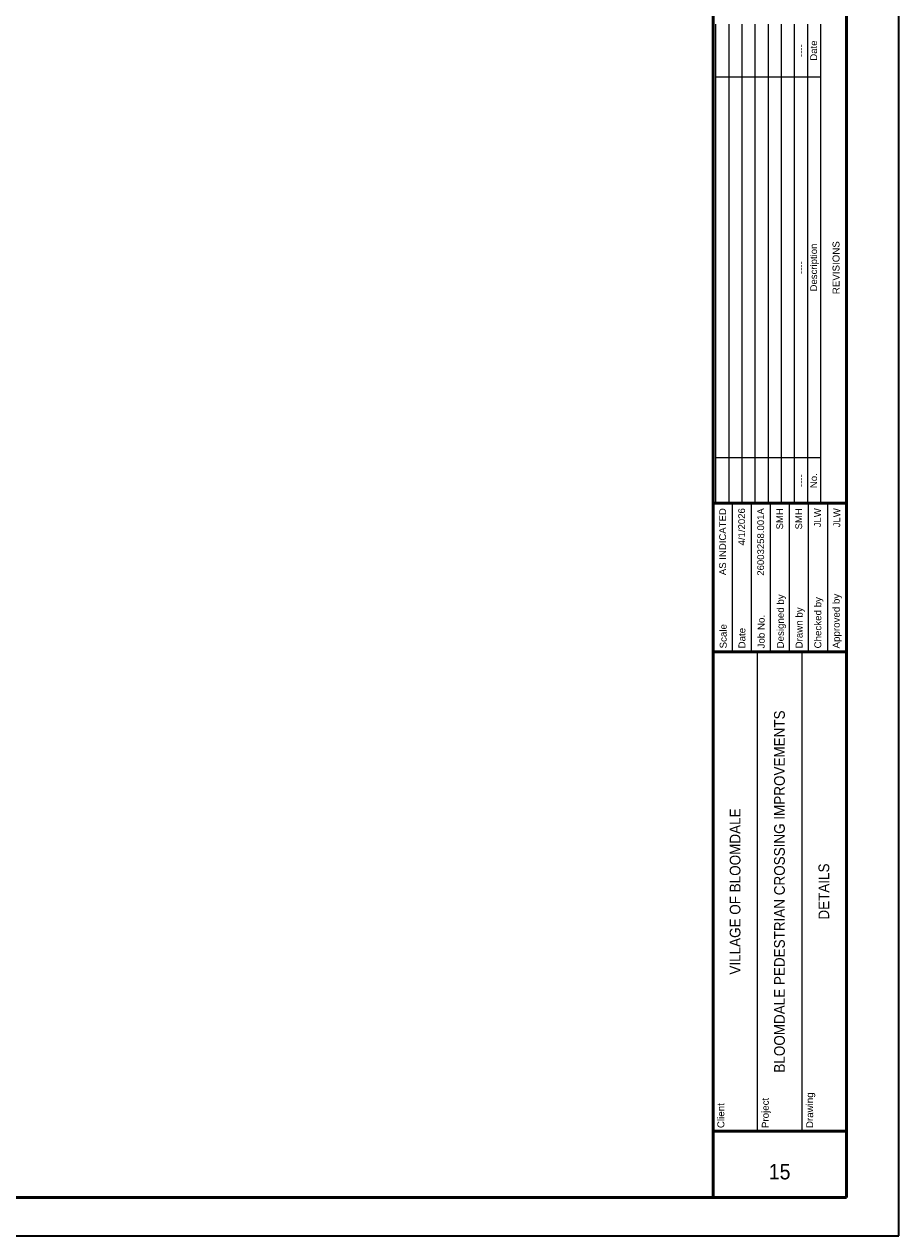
# Paper-space layout 'DETAILS' of a CAD drawing. Header units: feet. Extents: x -0.4 to 48.6, y -25.2 to 23.8.
# Tile 5 of 8: x 24.1 to 35.6, y -25.2 to -9.3. Entities that reach past the tile are written whole.
import ezdxf

# ---------------------------------------------------------------- set-up
doc = ezdxf.new("R2010")
doc.units = ezdxf.units.FT
doc.header["$MEASUREMENT"] = 0
for name, color, linetype, lineweight in [('A-DETL-THIN', 151, 'Continuous', 9), ('G-ANNO-SCHD', 231, 'Continuous', 9), ('G-ANNO-TTLB', 51, 'Continuous', 35), ('G-ANNO-TTLB-WIDE', 5, 'Continuous', 50)]:
    doc.layers.add(name, color=color, linetype=linetype, lineweight=lineweight)
doc.styles.add('Arial', font='arial.ttf', dxfattribs={"height": 0.125})
doc.styles.add('Arial_2', font='arial.ttf', dxfattribs={"height": 0.054687})
doc.styles.add('Arial_3', font='arial.ttf', dxfattribs={"width": 0.9, "height": 0.09375})
doc.styles.add('Arial_4', font='arial.ttf', dxfattribs={"width": 0.9, "height": 0.09375})

# ---------------------------------------------------------------- blocks, each defined once
blk = doc.blocks.new('KLF 24x36 - Kleinfelder-240096-WALL SECTIONS')
at = {"layer": 'G-ANNO-TTLB'}
for p, q in [((42.2, 0.012), (42.2, 24.012)), ((6.2, 0.012), (42.2, 0.012))]:
    blk.add_line(p, q, dxfattribs=at)
at = {"layer": 'G-ANNO-TTLB', "lineweight": 13}
for p, q in [((40.013, 9.627), (40.013, 7.677)), ((40.262, 9.627), (40.262, 7.677)), ((40.512, 9.627), (40.512, 7.677)), ((40.762, 9.627), (40.762, 7.677)), ((41.012, 9.627), (41.012, 7.677)), ((41.262, 9.627), (41.262, 7.677)), ((40.346, 1.387), (40.346, 7.677)), ((40.929, 1.387), (40.929, 7.677))]:
    blk.add_line(p, q, dxfattribs=at)
at = {"layer": 'G-ANNO-TTLB-WIDE'}
for p, q in [((39.763, 23.512), (39.763, 0.513)), ((41.512, 23.512), (41.512, 0.513)), ((41.512, 9.627), (39.763, 9.627)), ((41.512, 7.677), (39.763, 7.677)), ((41.512, 1.387), (39.763, 1.387)), ((41.512, 0.513), (8.012, 0.513))]:
    blk.add_line(p, q, dxfattribs=at)
at = {"layer": 'G-ANNO-TTLB', "attachment_point": 1, "rotation": 90, "style": 'Arial'}
for s, insert, char_height, width in [('REVISIONS', (41.33, 12.372), 0.0915, 0.81747), ('Designed by', (40.599, 7.722), 0.09151, 0.84272), ('Approved by', (41.333, 7.722), 0.09151, 0.85534), ('Drawn by', (40.845, 7.722), 0.0915, 0.63441), ('Checked by', (41.091, 7.722), 0.0915, 0.80169), ('Job No.', (40.346, 7.722), 0.0915, 0.52394), ('Scale', (39.848, 7.722), 0.0915, 0.37875), ('Date', (40.094, 7.722), 0.0915, 0.32194), ('Drawing', (40.984, 1.426), 0.0915, 0.55234), ('Client', (39.817, 1.426), 0.0915, 0.38506), ('Project', (40.401, 1.426), 0.0915, 0.47028)]:
    blk.add_mtext(s, dxfattribs=dict(at, insert=insert, char_height=char_height, width=width))

psp = doc.layouts.new('DETAILS')

# ---------------------------------------------------------------- linework, layer by layer
at = {"layer": 'A-DETL-THIN'}
for p, q in [((33.2, -9.294), (33.2, -15.584)), ((33.372, -9.294), (33.372, -15.584)), ((33.544, -9.294), (33.544, -15.584)), ((33.716, -9.294), (33.716, -15.584)), ((33.889, -9.294), (33.889, -15.584)), ((34.061, -9.294), (34.061, -15.584)), ((34.233, -9.294), (34.233, -15.584)), ((34.405, -9.294), (34.405, -15.584)), ((34.577, -9.294), (34.577, -9.987)), ((34.405, -9.989), (33.2, -9.989)), ((34.577, -9.987), (34.405, -9.987)), ((34.577, -9.987), (34.577, -14.988)), ((34.405, -14.988), (33.2, -14.988)), ((34.577, -14.988), (34.405, -14.988)), ((34.577, -14.988), (34.577, -15.584))]:
    psp.add_line(p, q, dxfattribs=at)

# ---------------------------------------------------------------- block references
at = {"layer": 'G-ANNO-TTLB'}
psp.add_blockref('KLF 24x36 - Kleinfelder-240096-WALL SECTIONS', (-6.594, -25.21), dxfattribs=at)

# ---------------------------------------------------------------- texts
at = {"layer": 'G-ANNO-SCHD', "attachment_point": 2, "rotation": 90, "line_spacing_factor": 0.941778, "style": 'Arial_2'}
for s, insert, char_height, width in [('Date', (34.443, -9.64), 0.0898, 0.69268), ('----', (34.276, -9.642), 0.0898, 0.69538), ('Description', (34.443, -12.488), 0.08984, 5.00162), ('----', (34.276, -12.489), 0.0898, 4.99892), ('----', (34.276, -15.286), 0.0898, 0.59524), ('No.', (34.443, -15.286), 0.0898, 0.59524)]:
    psp.add_mtext(s, dxfattribs=dict(at, insert=insert, char_height=char_height, width=width))
at = {"layer": 'G-ANNO-TTLB', "rotation": 90}
for s, insert, char_height, width, attachment_point, style in [('AS INDICATED', (33.247, -15.647), 0.08984, 0.87832, 3, 'Arial_2'), ('4/1/2026', (33.497, -15.647), 0.0898, 0.59337, 3, 'Arial_2'), ('26003258.001A', (33.747, -15.647), 0.08984, 1.05419, 3, 'Arial_2'), ('SMH', (33.997, -15.647), 0.0898, 0.80697, 3, 'Arial_2'), ('SMH', (34.247, -15.647), 0.0898, 0.816, 3, 'Arial_2'), ('JLW', (34.494, -15.647), 0.0898, 0.56812, 3, 'Arial_2'), ('JLW', (34.747, -15.647), 0.0898, 0.62178, 3, 'Arial_2'), ('BLOOMDALE PEDESTRIAN CROSSING IMPROVEMENTS', (34.04, -20.679), 0.14062, 6.28953, 5, 'Arial_4'), ('VILLAGE OF BLOOMDALE', (33.457, -20.679), 0.14062, 6.28953, 5, 'Arial_4'), ('DETAILS', (34.623, -20.679), 0.1406, 6.28953, 5, 'Arial_4')]:
    psp.add_mtext(s, dxfattribs=dict(at, insert=insert, char_height=char_height, width=width, attachment_point=attachment_point, style=style))
at = {"layer": 'G-ANNO-TTLB', "insert": (34.041, -24.358), "char_height": 0.2031, "width": 1.74997, "attachment_point": 5, "style": 'Arial_3'}
psp.add_mtext('15', dxfattribs=at)

doc.saveas('drawing.dxf')
